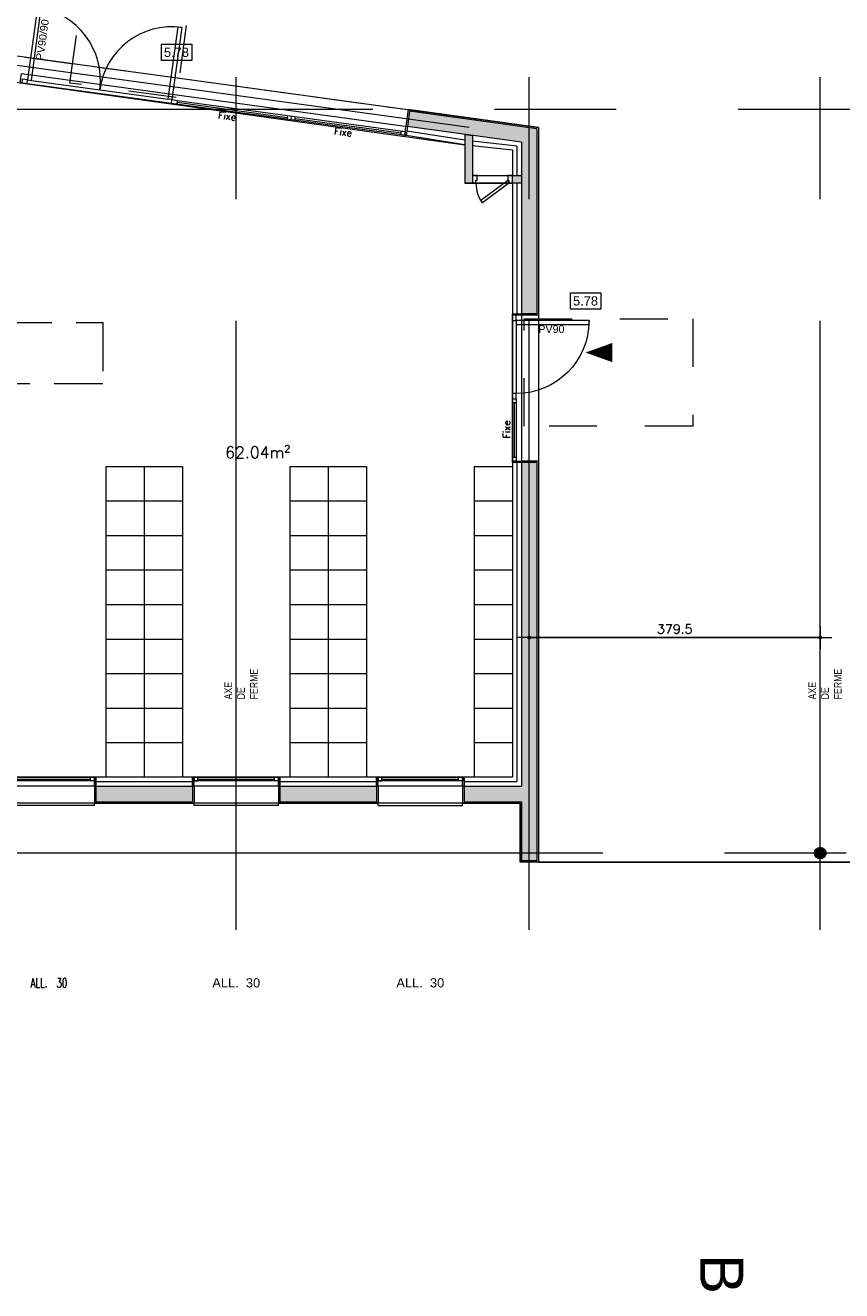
# Model space of a CAD drawing. Header units: metres. Extents: x -27451 to 793200, y -12566 to 75286.
# Tile 6 of 27: x 31488 to 42134, y -12510 to 3984. Entities that reach past the tile are written whole.
import ezdxf
from ezdxf.enums import TextEntityAlignment as Align

# ---------------------------------------------------------------- set-up
doc = ezdxf.new("R2010")
doc.units = ezdxf.units.M
doc.header["$LTSCALE"] = 50
for name, pattern in [('AXES', [50.8, 31.75, -6.35, 6.35, -6.35]), ('INTERROMPU', [19.05, 12.7, -6.35]), ('PLURIELLE', [0.5, 0.25, -0.25])]:
    doc.linetypes.add(name, pattern=pattern)
doc.layers.get('0').update_dxf_attribs({"lineweight": 0})
doc.layers.get('DefPoints').update_dxf_attribs({"lineweight": 0})
for name, color, linetype, lineweight in [('C-COUPES', 10, 'Continuous', 0), ('D-CLDIST', 3, 'Continuous', 0), ('D-CLDOUB', 2, 'Continuous', 0), ('D-ISOLAT', 104, 'Continuous', 0), ('E-MOBIL', 43, 'Continuous', 0), ('H-CLOISON', 20, 'Continuous', 0), ('H-PAROIS', 9, 'Continuous', 0), ('O-MENUISEXT', 1, 'Continuous', 0), ('O-MENUISINT', 6, 'Continuous', 0), ('R-COT50', 7, 'Continuous', 0), ('R-TEXTE1', 7, 'Continuous', 0), ('R-TEXTE2', 1, 'Continuous', 0), ('S-AXESTR', 1, 'AXES', 0), ('S-CHARPENTE', 8, 'Continuous', 0), ('S-ELTVUS', 195, 'Continuous', 0), ('S-MACON', 4, 'Continuous', 0), ('S-POUTRE', 8, 'INTERROMPU', 0), ('T-TEXTE SURFACE', 31, 'Continuous', 0), ('V-ENDUIT', 3, 'Continuous', 0)]:
    doc.layers.add(name, color=color, linetype=linetype, lineweight=lineweight)
doc.layers.add('R-ACCESSIBILITE PMR', color=7, linetype='Continuous', lineweight=0, true_color=0x8f23b3)
doc.layers.add('SU-SURHAB', color=21, linetype='Continuous', lineweight=0, plot=False)
doc.layers.add('SU-SURHOB', color=225, linetype='Continuous', lineweight=0, plot=False)
doc.styles.add('AAP Fort', font='swiss.ttf')
doc.styles.add('Cotation', font='Romans.shx')
doc.styles.add('TEXTE', font='ARIALN.TTF')
doc.linetypes.add('ISOLATION', pattern='A,0.00254,-2.54,[134,ltypeshp.shx,S=2.54,R=0,X=-2.54,Y=0],-5.08,[134,ltypeshp.shx,S=2.54,R=180,X=2.54,Y=0],-2.54', length=10.16254)
doc.dimstyles.new('COT50', dxfattribs={"dimscale": 0, "dimtxt": 120, "dimasz": 10, "dimexe": 1.25, "dimexo": 0.625, "dimgap": 50, "dimtad": 1, "dimdec": 1, "dimlfac": 0.1, "dimrnd": 0.5, "dimdsep": 46, "dimtxsty": 'Cotation', "dimblk1": 'POINTCOT', "dimblk2": 'POINTCOT', "dimsah": 1, "dimcen": 150, "dimse1": 1, "dimse2": 1, "dimadec": 0, "dimazin": 0, "dimtfac": 1, "dimtdec": 1, "dimtix": 1, "dimtmove": 2, "dimatfit": 3, "dimldrblk": 'POINTCOT', "dimfxl": 1, "dimtfill": 1, "dimtolj": 1, "dimarcsym": 0})

# ---------------------------------------------------------------- blocks, each defined once
blk = doc.blocks.new('Pext_140')
for points in [[(-197, 0), (-192, 0), (-192, 95), (-197, 95)], [(-7, 0), (-12, 0), (-12, 95), (-7, 95)], [(-204, -5), (-197, -5), (-197, 0), (-204, 0)], [(0, -5), (-7, -5), (-7, 0), (0, 0)]]:
    blk.add_lwpolyline(points, close=True)
for centre, start, end in [((-197, 0), 0, 90), ((-7, 0), 90, 180)]:
    blk.add_arc(centre, 95, start, end)
blk = doc.blocks.new('Pext_90')
for points in [[(-7, 0), (-12, 0), (-12, 95), (-7, 95)], [(-102, -5), (-109, -5), (-109, 0), (-102, 0)], [(0, -5), (-7, -5), (-7, 0), (0, 0)]]:
    blk.add_lwpolyline(points, close=True)
blk.add_arc((-7, 0), 95, 90, 180)
blk = doc.blocks.new('POINTCOT')
for p, q in [((0, 15), (0, -15)), ((-15, 0), (15, 0))]:
    blk.add_line(p, q)
at = {"const_width": 2.5}
blk.add_lwpolyline([(-1.3, 0, 1), (1.3, 0, 1)], format="xyb", close=True, dxfattribs=at)
blk = doc.blocks.new('*D543')
at = {"color": 0, "lineweight": -2, "transparency": 16777216}
blk.add_line((38069, -3996), (41844, -3996), dxfattribs=at)
at = {"layer": 'DefPoints', "color": 0, "transparency": 16777216}
for p in [(41854, -3996), (38059, -7806), (41854, -7806)]:
    blk.add_point(p, dxfattribs=at)
at = {"color": 0, "lineweight": -2, "transparency": 16777216, "xscale": 10, "yscale": 10, "zscale": 10, "rotation": 180}
blk.add_blockref('POINTCOT', (38059, -3996), dxfattribs=at)
at = {"color": 0, "lineweight": -2, "transparency": 16777216, "xscale": 10, "yscale": 10, "zscale": 10}
blk.add_blockref('POINTCOT', (41854, -3996), dxfattribs=at)
at = {"color": 0, "transparency": 16777216, "insert": (39957, -3886), "char_height": 120, "attachment_point": 5, "style": 'Cotation', "bg_fill": 3, "box_fill_scale": 1.1, "bg_fill_color": 256, "bg_fill_true_color": 13158600, "bg_fill_transparency": 0}
blk.add_mtext('\\A1;379.5', dxfattribs=at)

msp = doc.modelspace()

# ---------------------------------------------------------------- hatches: boundary and pattern name
at = {"layer": 'H-CLOISON'}
h = msp.add_hatch(color=256, dxfattribs=at)
h.paths.add_polyline_path([(37319.13, 2549.11), (37219.13, 2562.81), (37219.13, 2425.25), (37219.14, 2425.25), (37219.13, 2093.35), (37319.13, 2047.92)])
h.paths.add_polyline_path([(37319.13, 2025.25), (37319.13, 2047.92), (37219.13, 2093.35), (37219.13, 1925.25), (37319.13, 1925.25)])
h.paths.add_polyline_path([(37959.13, 2025.25), (37839.13, 2025.25), (37839.13, 1925.25), (37959.13, 1925.25)])
at = {"layer": 'H-PAROIS', "true_color": 0x002f5f}
h = msp.add_hatch(color=158, dxfattribs=at)
h.dxf.hatch_style = 1
h.paths.add_polyline_path([(36498.62, 2863.38), (36471.48, 2665.23), (37959.13, 2461.44), (37959.13, 224.27), (38159.13, 224.27), (38159.13, 2635.91)])
h = msp.add_hatch(color=158, dxfattribs=at)
h.dxf.hatch_style = 1
h.paths.add_polyline_path([(37959.13, -6135.73), (37959.13, -6905.73), (38159.13, -6905.73), (38159.13, -1715.73), (37959.13, -1715.73), (37959.13, -5935.73), (37209.13, -5935.73), (37209.13, -6135.73)])
h = msp.add_hatch(color=158, dxfattribs=at)
h.dxf.hatch_style = 1
h.paths.add_polyline_path([(33669.13, -6135.73), (33669.13, -5935.73), (32409.13, -5935.73), (32409.13, -6135.73)])
h = msp.add_hatch(color=158, dxfattribs=at)
h.dxf.hatch_style = 1
h.paths.add_polyline_path([(36069.13, -6135.73), (36069.13, -5935.73), (34809.13, -5935.73), (34809.13, -6135.73)])

# ---------------------------------------------------------------- linework, layer by layer
at = {"layer": 'D-CLDIST'}
for p, q in [((37219.13, 2562.81), (37219.13, 1925.25)), ((37219.13, 2562.81), (37319.13, 2549.11)), ((37319.13, 2549.11), (37319.13, 2025.25)), ((37319.13, 2025.25), (37959.13, 2025.25)), ((37959.13, 2025.25), (37959.13, 1925.25)), ((37959.13, 1925.25), (37219.13, 1925.25))]:
    msp.add_line(p, q, dxfattribs=at)
at = {"layer": 'D-CLDOUB'}
for p, q in [((37219.13, 2425.25), (36455.19, 2546.34)), ((37839.13, 1925.25), (37839.13, 224.27)), ((37839.13, -1715.73), (37839.13, -5815.73)), ((33689.13, -5815.73), (32389.13, -5815.73)), ((36089.13, -5815.73), (34789.13, -5815.73)), ((37839.13, -5815.73), (37189.13, -5815.73))]:
    msp.add_line(p, q, dxfattribs=at)
at = {"layer": 'D-ISOLAT', "color": 32, "linetype": 'ISOLATION'}
for p, q in [((37219.13, 2485.81), (36463.34, 2605.78)), ((37899.13, 2409.1), (37319.13, 2472.11)), ((37899.13, 2409.1), (37899.13, 2025.25)), ((37899.13, 1925.25), (37899.13, 224.27)), ((37899.13, -1715.73), (37899.13, -5875.73)), ((33669.13, -5875.73), (32409.13, -5875.73)), ((36069.13, -5875.73), (34809.13, -5875.73)), ((37899.13, -5875.73), (37209.13, -5875.73))]:
    msp.add_line(p, q, dxfattribs=at)
at = {"layer": 'E-MOBIL'}
for p, q in [((32539.13, -1765.73), (32539.13, -5815.73)), ((32539.13, -1765.73), (33539.13, -1765.73)), ((33039.13, -1765.73), (33039.13, -5815.73)), ((33539.13, -1765.73), (33539.13, -5815.73)), ((34939.13, -1765.73), (34939.13, -5815.73)), ((34939.13, -1765.73), (35939.13, -1765.73)), ((35439.13, -1765.73), (35439.13, -5815.73)), ((35939.13, -1765.73), (35939.13, -5815.73)), ((37339.13, -1765.73), (37339.13, -5815.73)), ((37339.13, -1765.73), (37839.13, -1765.73)), ((32539.13, -2215.73), (33539.13, -2215.73)), ((34939.13, -2215.73), (35939.13, -2215.73)), ((37339.13, -2215.73), (37839.13, -2215.73)), ((32539.13, -2665.73), (33539.13, -2665.73)), ((34939.13, -2665.73), (35939.13, -2665.73)), ((37339.13, -2665.73), (37839.13, -2665.73)), ((32539.13, -3115.73), (33539.13, -3115.73)), ((34939.13, -3115.73), (35939.13, -3115.73)), ((37339.13, -3115.73), (37839.13, -3115.73)), ((32539.13, -3565.73), (33539.13, -3565.73)), ((34939.13, -3565.73), (35939.13, -3565.73)), ((37339.13, -3565.73), (37839.13, -3565.73)), ((32539.13, -4015.73), (33539.13, -4015.73)), ((34939.13, -4015.73), (35939.13, -4015.73)), ((37339.13, -4015.73), (37839.13, -4015.73)), ((32539.13, -4465.73), (33539.13, -4465.73)), ((34939.13, -4465.73), (35939.13, -4465.73)), ((37339.13, -4465.73), (37839.13, -4465.73)), ((32539.13, -4915.73), (33539.13, -4915.73)), ((34939.13, -4915.73), (35939.13, -4915.73)), ((37339.13, -4915.73), (37839.13, -4915.73)), ((32539.13, -5365.73), (33539.13, -5365.73)), ((34939.13, -5365.73), (35939.13, -5365.73)), ((37339.13, -5365.73), (37839.13, -5365.73))]:
    msp.add_line(p, q, dxfattribs=at)
at = {"layer": 'O-MENUISEXT'}
for p, q in [((33466.53, 2980.98), (34903.11, 2784.19)), ((33469.92, 3005.75), (36442.16, 2598.59)), ((34906.51, 2808.96), (34899.72, 2759.42)), ((34956.04, 2802.17), (34949.26, 2752.63)), ((35005.58, 2795.38), (34998.79, 2745.85)), ((35002.19, 2770.61), (36389.23, 2580.61)), ((37864.13, -935.73), (37864.13, -1645.73)), ((37889.13, -885.73), (37889.13, -1695.73)), ((32389.13, -5865.73), (31289.13, -5865.73)), ((31339.13, -5840.73), (32339.13, -5840.73)), ((34789.13, -5865.73), (33689.13, -5865.73)), ((33739.13, -5840.73), (34739.13, -5840.73)), ((37189.13, -5865.73), (36089.13, -5865.73)), ((36139.13, -5840.73), (37139.13, -5840.73))]:
    msp.add_line(p, q, dxfattribs=at)
for points in [[(36455.19, 2546.34), (31422.2, 3235.79), (31438.48, 3354.68), (36471.48, 2665.23)], [(36435.38, 2549.05), (36451.66, 2667.94), (36471.48, 2665.23), (36455.19, 2546.34)], [(36442.16, 2598.59), (36435.38, 2549.05), (36385.84, 2555.84), (36392.63, 2605.38)], [(37959.13, -1715.73), (37839.13, -1715.73), (37839.13, 224.27), (37959.13, 224.27)], [(37839.13, 224.27), (37959.13, 224.27), (37959.13, 204.27), (37839.13, 204.27)], [(37889.13, -935.73), (37839.13, -935.73), (37839.13, -885.73), (37889.13, -885.73)], [(37889.13, -1695.73), (37839.13, -1695.73), (37839.13, -1645.73), (37889.13, -1645.73)], [(37839.13, -1695.73), (37959.13, -1695.73), (37959.13, -1715.73), (37839.13, -1715.73)], [(32409.13, -5815.73), (32409.13, -5935.73), (31269.13, -5935.73), (31269.13, -5815.73)], [(32389.13, -5815.73), (32389.13, -5865.73), (32339.13, -5865.73), (32339.13, -5815.73)], [(32339.13, -5815.73), (32389.13, -5815.73), (32389.13, -5865.73), (32339.13, -5865.73)], [(32409.13, -5815.73), (32409.13, -5935.73), (32389.13, -5935.73), (32389.13, -5815.73)], [(32409.13, -5935.73), (32409.13, -5935.73), (32409.13, -5815.73), (32409.13, -5815.73)], [(33669.13, -5815.73), (33669.13, -5935.73), (33689.13, -5935.73), (33689.13, -5815.73)], [(34809.13, -5815.73), (34809.13, -5935.73), (33669.13, -5935.73), (33669.13, -5815.73)], [(33689.13, -5815.73), (33689.13, -5865.73), (33739.13, -5865.73), (33739.13, -5815.73)], [(33739.13, -5815.73), (33689.13, -5815.73), (33689.13, -5865.73), (33739.13, -5865.73)], [(34789.13, -5815.73), (34789.13, -5865.73), (34739.13, -5865.73), (34739.13, -5815.73)], [(34739.13, -5815.73), (34789.13, -5815.73), (34789.13, -5865.73), (34739.13, -5865.73)], [(34809.13, -5815.73), (34809.13, -5935.73), (34789.13, -5935.73), (34789.13, -5815.73)], [(34809.13, -5935.73), (34809.13, -5935.73), (34809.13, -5815.73), (34809.13, -5815.73)], [(36069.13, -5815.73), (36069.13, -5935.73), (36089.13, -5935.73), (36089.13, -5815.73)], [(37209.13, -5815.73), (37209.13, -5935.73), (36069.13, -5935.73), (36069.13, -5815.73)], [(36089.13, -5815.73), (36089.13, -5865.73), (36139.13, -5865.73), (36139.13, -5815.73)], [(36139.13, -5815.73), (36089.13, -5815.73), (36089.13, -5865.73), (36139.13, -5865.73)], [(37189.13, -5815.73), (37189.13, -5865.73), (37139.13, -5865.73), (37139.13, -5815.73)], [(37139.13, -5815.73), (37189.13, -5815.73), (37189.13, -5865.73), (37139.13, -5865.73)], [(37209.13, -5815.73), (37209.13, -5935.73), (37189.13, -5935.73), (37189.13, -5815.73)], [(37209.13, -5935.73), (37209.13, -5935.73), (37209.13, -5815.73), (37209.13, -5815.73)]]:
    msp.add_lwpolyline(points, close=True, dxfattribs=at)
at = {"layer": 'O-MENUISINT', "linetype": 'Continuous'}
for points in [[(37379.13, 2025.25), (37319.13, 2025.25), (37319.13, 1925.25), (37364.13, 1925.25), (37364.13, 1965.25), (37379.13, 1965.25)], [(37774.13, 1959.89), (37794.13, 1925.25), (37448.18, 1669.88), (37428.18, 1704.52)]]:
    msp.add_lwpolyline(points, close=True, dxfattribs=at)
msp.add_lwpolyline([(37839.13, 2025.25), (37779.13, 2025.25), (37779.13, 1965.25), (37794.13, 1965.25), (37794.13, 1925.25), (37839.13, 1925.25), (37839.13, 2025.25)], dxfattribs=at)
msp.add_arc((37794.13, 1925.25), 430, 180, 216.433816, dxfattribs=at)
at = {"layer": 'R-ACCESSIBILITE PMR', "linetype": 'PLURIELLE', "ltscale": 50}
for points in [[(32369, 5411.45), (33756.04, 5221.44), (33457.46, 3041.8), (32070.41, 3231.81), (32369, 5411.45)], [(40192.42, 158.15), (40192.42, -1241.85), (37992.42, -1241.85), (37992.42, 158.15), (40192.42, 158.15)]]:
    msp.add_lwpolyline(points, dxfattribs=at)
at = {"layer": 'R-ACCESSIBILITE PMR', "linetype": 'INTERROMPU'}
msp.add_lwpolyline([(32498.56, -689.48), (31198.56, -689.48), (31198.56, 110.52), (32498.56, 110.52)], close=True, dxfattribs=at)
at = {"layer": 'R-TEXTE1'}
for points in [[(33660.03, 3525.14), (33263.15, 3525.14), (33263.15, 3737.22), (33660.03, 3737.22)], [(38994.82, 284.9), (38597.94, 284.9), (38597.94, 496.99), (38994.82, 496.99)]]:
    msp.add_lwpolyline(points, close=True, dxfattribs=at)
at = {"layer": 'R-TEXTE2'}
msp.add_lwpolyline([(38792.15, -281.38, 0, 250, 0), (39142.15, -281.38, 0, 0, 0)], format="xyseb", dxfattribs=at)
at = {"layer": 'S-AXESTR', "ltscale": 5}
for p, q in [((34239.13, -7805.73), (34239.13, 7244.27)), ((38059.13, -7805.73), (38059.13, 7244.27)), ((41854.13, -7805.73), (41854.13, 7244.27)), ((29411.35, 3733.3), (38462.85, 2493.37)), ((51719.13, -6805.73), (29404.13, -6805.73))]:
    msp.add_line(p, q, dxfattribs=at)
at = {"layer": 'S-AXESTR', "color": 252, "ltscale": 5}
msp.add_line((74119.13, 2886.54), (30149.13, 2886.54), dxfattribs=at)
at = {"layer": 'S-CHARPENTE'}
for radius in [75, 67]:
    msp.add_circle((41854.13, -6805.73), radius, dxfattribs=at)
at = {"layer": 'S-ELTVUS'}
for p, q in [((31567.69, 3266.33), (33351.03, 3022.03)), ((37839.13, 2356.76), (37317.29, 2411.81)), ((37839.13, 2356.76), (37839.13, 2025.25)), ((37889.13, 84.27), (37889.13, -815.73)), ((32389.13, -6185.73), (31289.13, -6185.73)), ((32389.13, -6185.73), (32389.13, -6155.73)), ((33689.13, -6185.73), (33689.13, -6155.73)), ((34789.13, -6185.73), (33689.13, -6185.73)), ((34789.13, -6185.73), (34789.13, -6155.73)), ((36089.13, -6185.73), (36089.13, -6155.73)), ((36089.13, -6185.73), (37189.13, -6185.73)), ((37189.13, -6185.73), (37189.13, -6155.73)), ((45529.13, -6925.73), (38179.13, -6925.73))]:
    msp.add_line(p, q, dxfattribs=at)
at = {"layer": 'S-MACON'}
for p, q in [((36498.62, 2863.38), (36471.48, 2665.23)), ((38159.13, 2635.91), (36498.62, 2863.38)), ((37959.13, 2461.44), (36471.48, 2665.23)), ((38159.13, 2635.91), (38159.13, 224.27)), ((37959.13, 2461.44), (37959.13, 224.27)), ((38159.13, 224.27), (37959.13, 224.27)), ((37959.13, -1715.73), (37959.13, -5935.73)), ((38159.13, -1715.73), (37959.13, -1715.73)), ((38159.13, -1715.73), (38159.13, -6905.73)), ((32409.13, -5935.73), (32409.13, -6135.73)), ((32409.13, -5935.73), (33669.13, -5935.73)), ((33669.13, -5935.73), (33669.13, -6135.73)), ((34809.13, -5935.73), (34809.13, -6135.73)), ((34809.13, -5935.73), (36069.13, -5935.73)), ((36069.13, -5935.73), (36069.13, -6135.73)), ((37209.13, -5935.73), (37209.13, -6135.73)), ((37209.13, -5935.73), (37959.13, -5935.73)), ((32409.13, -6135.73), (33669.13, -6135.73)), ((34809.13, -6135.73), (36069.13, -6135.73)), ((37209.13, -6135.73), (37959.13, -6135.73)), ((37959.13, -6135.73), (37959.13, -6905.73)), ((38159.13, -6905.73), (37959.13, -6905.73))]:
    msp.add_line(p, q, dxfattribs=at)
at = {"layer": 'S-POUTRE'}
for p, q in [((31488.16, 3569.93), (36481.52, 2885.91)), ((38179.13, 204.27), (38179.13, -1695.73))]:
    msp.add_line(p, q, dxfattribs=at)
at = {"layer": 'SU-SURHAB'}
msp.add_lwpolyline([(30299.13, 3732.81), (38179.13, 2653.36), (38179.13, -6925.73), (45529.13, -6925.73), (45529.13, 3984.27), (50619.13, 3984.27), (50619.13, 3984.27), (50619.13, 6024.27), (50619.13, 6064.27), (50619.13, 6344.27), (30299.13, 6344.27), (30299.13, 3732.81)], dxfattribs=at)
msp.add_lwpolyline([(30639.13, 3343.06), (37219.14, 2425.25), (37219.13, 1925.25), (37839.13, 1925.25), (37839.13, -5815.73), (30639.13, -5815.73)], close=True, dxfattribs=at)
at = {"layer": 'SU-SURHOB'}
msp.add_lwpolyline([(30299.13, 3732.81), (38179.13, 2653.36), (38179.13, -6925.73), (37939.13, -6925.73), (37939.13, -6155.73), (30539.13, -6155.73), (30539.13, -6925.73), (30299.13, -6925.73), (30299.13, 3732.81)], dxfattribs=at)
at = {"layer": 'V-ENDUIT'}
for p, q in [((36481.52, 2885.91), (36451.66, 2667.94)), ((38179.13, 2653.36), (36481.52, 2885.91)), ((38179.13, 2653.36), (38179.13, 204.27)), ((38179.13, 204.27), (37959.13, 204.27)), ((38179.13, -1695.73), (37959.13, -1695.73)), ((38179.13, -1695.73), (38179.13, -6925.73)), ((32389.13, -5935.73), (32389.13, -6155.73)), ((33689.13, -5935.73), (33689.13, -6155.73)), ((34789.13, -5935.73), (34789.13, -6155.73)), ((36089.13, -5935.73), (36089.13, -6155.73)), ((37189.13, -5935.73), (37189.13, -6155.73)), ((32389.13, -6155.73), (33689.13, -6155.73)), ((34789.13, -6155.73), (36089.13, -6155.73)), ((37189.13, -6155.73), (37939.13, -6155.73)), ((37939.13, -6155.73), (37939.13, -6925.73)), ((38179.13, -6925.73), (37939.13, -6925.73))]:
    msp.add_line(p, q, dxfattribs=at)

# ---------------------------------------------------------------- block references
at = {"layer": 'O-MENUISEXT', "yscale": 10, "zscale": 10}
for name, p, xscale, rotation in [('Pext_140', (33469.92, 3005.75), 10, 352.1998121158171), ('Pext_90', (37889.13, 204.27), -10, 270.0000000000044)]:
    msp.add_blockref(name, p, dxfattribs=dict(at, xscale=xscale, rotation=rotation))

# ---------------------------------------------------------------- texts
at = {"layer": 'C-COUPES', "style": 'AAP Fort'}
msp.add_attdef('B', text='A', height=562.5, rotation=269.999997, dxfattribs=at).set_placement((40569.63, -12292.63), align=Align.MIDDLE_CENTER)
at = {"layer": 'O-MENUISEXT', "insert": (31711.6, 3795.6), "char_height": 100, "width": 900, "attachment_point": 5, "rotation": 82.199812, "style": 'AAP Fort'}
msp.add_mtext('PV90/90', dxfattribs=at)
at = {"layer": 'O-MENUISEXT', "insert": (38348.36, 23.33), "char_height": 100, "width": 900, "attachment_point": 5, "style": 'AAP Fort'}
msp.add_mtext('PV90', dxfattribs=at)
at = {"layer": 'R-COT50', "char_height": 120, "width": 1968.5722, "attachment_point": 4, "style": 'Cotation'}
for s, insert in [('\\pi704.29;{\\W0.7;ALL.  30}', (30850.57, -8497.92)), ('\\pi676.06;{\\fArial|b0|i0|c0|p34;ALL.  30}', (33250.57, -8497.92)), ('\\pi676.06;{\\fArial|b0|i0|c0|p34;ALL.  30}', (35650.57, -8497.92))]:
    msp.add_mtext(s, dxfattribs=dict(at, insert=insert))
at = {"layer": 'R-TEXTE1', "char_height": 120, "width": 512.6868, "attachment_point": 5, "rotation": 0.000003, "style": 'AAP Fort'}
for insert in [(33458.75, 3631.18), (38793.53, 390.95)]:
    msp.add_mtext('5.78', dxfattribs=dict(at, insert=insert))
at = {"layer": 'R-TEXTE1', "char_height": 90, "attachment_point": 1, "style": 'Cotation'}
for insert, rotation in [((34010.68, 2860.26), 352.199812), ((35521.57, 2653.29), 352.199812), ((37718.9, -1400.65), 90)]:
    msp.add_mtext_dynamic_manual_height_columns('{\\W1;Fixe}', width=79.3871, gutter_width=12.5, heights=[0], dxfattribs=dict(at, insert=insert, rotation=rotation))
at = {"layer": 'R-TEXTE2', "char_height": 100, "attachment_point": 1, "rotation": 90, "style": 'TEXTE'}
for insert in [(34085.03, -4803.21), (41700.03, -4803.21)]:
    msp.add_mtext_dynamic_manual_height_columns('AXE DE FERME', width=152.6269, gutter_width=12.5, heights=[0], dxfattribs=dict(at, insert=insert))
at = {"layer": 'T-TEXTE SURFACE', "insert": (34094.23, -1508.07), "char_height": 150, "attachment_point": 1, "style": 'Cotation'}
msp.add_mtext('62.04m²', dxfattribs=at)

# ---------------------------------------------------------------- next in the draw order: dimensions: what is measured, and where the dimension line sits
dim = msp.add_linear_dim(base=(41854.13, -3995.84), p1=(38059.13, -7805.73), p2=(41854.13, -7805.73), dimstyle='COT50', override={"dimscale": 1})
dim.commit()
dim.dimension.update_dxf_attribs({"geometry": '*D543', "text_midpoint": (39956.63, -3885.84)})

# ---------------------------------------------------------------- next in the draw order: hatches: boundary and pattern name
at = {"layer": 'H-PAROIS', "true_color": 0x002f5f}
msp.add_hatch(color=158, dxfattribs=at).paths.add_polyline_path([(41928.72, -6813.57, 1), (41779.54, -6797.88, 1)])

doc.saveas('drawing.dxf')
